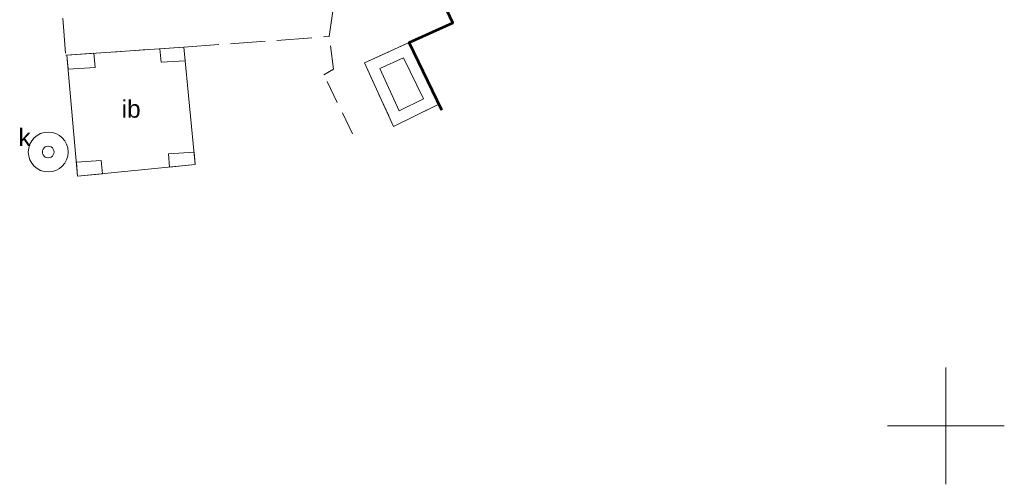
# Model space of a CAD drawing. Extents: x 5491061 to 5491264, y 5912943 to 5913060.
# Tile 3 of 7: x 5491210 to 5491252, y 5912948 to 5912967. Entities that reach past the tile are written whole.
import ezdxf
from ezdxf.enums import TextEntityAlignment as Align

# ---------------------------------------------------------------- set-up
doc = ezdxf.new("R2010")
doc.units = 0
doc.linetypes.add('PRZER2-1', pattern=[1.5, 1, -0.5])
doc.linetypes.add('PRZER3-1', pattern=[2, 1.5, -0.5])
doc.layers.get('0').update_dxf_attribs({"linetype": 'CONTINUOUS'})
for name, color, linetype, lineweight in [('GESBTO', 7, 'CONTINUOUS', 18), ('GESBZO', 7, 'CONTINUOUS', 50), ('GESIPP', 7, 'CONTINUOUS', 18), ('GSSIIN', 7, 'CONTINUOUS', 18), ('GSSIIN_O', 7, 'CONTINUOUS', 18), ('GSSKOA', 7, 'CONTINUOUS', 18), ('GSSKOD', 7, 'CONTINUOUS', 18), ('GUPIWZ', 7, 'CONTINUOUS', 18), ('GUPIWZ_O', 7, 'CONTINUOUS', 18), ('GUSIKP', 7, 'CONTINUOUS', 18), ('Siatka krzyży', 7, 'CONTINUOUS', 18)]:
    doc.layers.add(name, color=color, linetype=linetype, lineweight=lineweight)
doc.styles.add('Arial', font='arial.ttf')

# ---------------------------------------------------------------- blocks, each defined once
blk = doc.blocks.new('D_GUPIWZ1_1')
at = {"color": 0}
blk.add_lwpolyline([(0, 0.25), (0.064705, 0.241481), (0.125, 0.216506), (0.176777, 0.176777), (0.216506, 0.125), (0.241481, 0.064705), (0.25, 0), (0.241481, -0.064705), (0.216506, -0.125), (0.176777, -0.176777), (0.125, -0.216506), (0.064705, -0.241481), (0, -0.25), (-0.064705, -0.241481), (-0.125, -0.216506), (-0.176777, -0.176777), (-0.216506, -0.125), (-0.241481, -0.064705), (-0.25, 0), (-0.241481, 0.064705), (-0.216506, 0.125), (-0.176777, 0.176777), (-0.125, 0.216506), (-0.064705, 0.241481)], close=True, dxfattribs=at)

msp = doc.modelspace()

# ---------------------------------------------------------------- linework, layer by layer
at = {"layer": 'GESBTO', "color": 7, "linetype": 'Continuous', "lineweight": 18, "elevation": 10.18}
for points in [[(5491227.028, 5912966.396), (5491228.303, 5912963.761), (5491226.36, 5912962.8), (5491225.11, 5912965.53)], [(5491226.79, 5912965.74), (5491227.637, 5912963.99), (5491226.6, 5912963.477), (5491225.774, 5912965.281)]]:
    msp.add_lwpolyline(points, close=True, dxfattribs=at)
at = {"layer": 'GESBZO', "color": 250, "linetype": 'Continuous', "lineweight": 53, "elevation": 10.18, "flags": 128}
msp.add_lwpolyline([(5491228.428, 5912963.507), (5491227.028, 5912966.396), (5491228.895, 5912967.239), (5491226.27, 5912972.8), (5491234.38, 5912975.91), (5491236.12, 5912975.37), (5491239.093, 5912968.896)], dxfattribs=at)
at = {"layer": 'GESIPP', "color": 7, "linetype": 'Continuous', "lineweight": 18, "elevation": 10.18}
for points in [[(5491217.382, 5912966.201), (5491217.439, 5912965.616), (5491216.406, 5912965.558), (5491216.362, 5912966.131)], [(5491212.382, 5912965.857), (5491213.533, 5912965.936), (5491213.589, 5912965.332), (5491212.434, 5912965.262)], [(5491217.872, 5912961.176), (5491216.767, 5912961.066), (5491216.729, 5912961.638), (5491217.821, 5912961.7)], [(5491212.835, 5912960.674), (5491213.908, 5912960.781), (5491213.849, 5912961.352), (5491212.783, 5912961.272)]]:
    msp.add_lwpolyline(points, close=True, dxfattribs=at)
at = {"layer": 'GSSIIN', "color": 7, "linetype": 'Continuous', "lineweight": 18, "elevation": 10.18}
msp.add_lwpolyline([(5491212.382, 5912965.857), (5491217.382, 5912966.201), (5491217.872, 5912961.176), (5491212.835, 5912960.674)], close=True, dxfattribs=at)
at = {"layer": 'GSSKOA', "color": 7, "linetype": 'PRZER3-1', "lineweight": 18, "elevation": 10.18}
msp.add_lwpolyline([(5491231.46, 5912980.45), (5491228.78, 5912978.85), (5491211.45, 5912977.41), (5491212.33, 5912965.85), (5491217.38, 5912966.2), (5491223.6, 5912966.65), (5491224.67, 5912974.07), (5491232.82, 5912976.93)], close=True, dxfattribs=at)
at = {"layer": 'GSSKOD', "color": 7, "linetype": 'PRZER2-1', "lineweight": 13, "elevation": 10.18}
msp.add_lwpolyline([(5491224.605, 5912962.487), (5491223.38, 5912965.01), (5491223.79, 5912965.26), (5491223.6, 5912966.65), (5491224.67, 5912974.07), (5491232.82, 5912976.93), (5491233.27, 5912975.48), (5491226.27, 5912972.8), (5491228.888, 5912967.236), (5491225.11, 5912965.53), (5491226.36, 5912962.8), (5491228.303, 5912963.761), (5491228.427, 5912963.507)], dxfattribs=at)
at = {"layer": 'GUSIKP', "color": 36, "linetype": 'Continuous', "lineweight": 18, "true_color": 0x803300, "elevation": 10.14}
msp.add_lwpolyline([(5491211.578, 5912960.86, -1), (5491211.578, 5912962.566, -1)], format="xyb", close=True, dxfattribs=at)
at = {"layer": 'Siatka krzyży', "linetype": 'Continuous', "elevation": 100, "flags": 128}
for points in [[(5491250, 5912947.5), (5491250, 5912952.5)], [(5491252.5, 5912950), (5491247.5, 5912950)]]:
    msp.add_lwpolyline(points, dxfattribs=at)

# ---------------------------------------------------------------- block references
at = {"layer": 'GUPIWZ', "color": 7, "linetype": 'Continuous', "lineweight": 18}
msp.add_blockref('D_GUPIWZ1_1', (5491211.578, 5912961.713, 10.18), dxfattribs=at)

# ---------------------------------------------------------------- texts
at = {"layer": 'GSSIIN_O', "color": 7, "linetype": 'Continuous', "lineweight": 0, "style": 'Arial'}
msp.add_text('ib', height=0.75, dxfattribs=at).set_placement((5491215.127, 5912963.181), align=Align.CENTER)
at = {"layer": 'GUPIWZ_O', "color": 7, "linetype": 'Continuous', "lineweight": 0, "style": 'Arial'}
msp.add_text('k', height=0.75, dxfattribs=at).set_placement((5491210.828, 5912961.963), align=Align.RIGHT)

doc.saveas('drawing.dxf')
